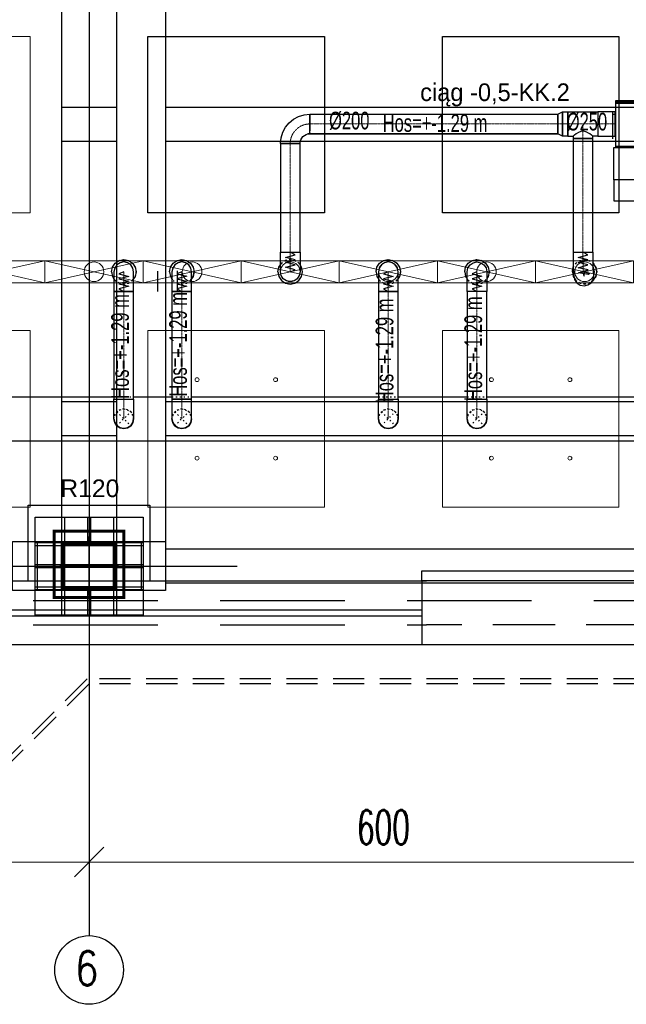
# Model space of a CAD drawing. Header units: centimetres. Extents: x -228435 to 46820, y -89367 to 152985.
# Tile 26 of 252: x -47247 to -41065, y 533 to 10570. Entities that reach past the tile are written whole.
import ezdxf

# ---------------------------------------------------------------- set-up
doc = ezdxf.new("R2010")
doc.units = ezdxf.units.CM
doc.header["$LTSCALE"] = 50
doc.header["$PDMODE"] = 35
doc.header["$PDSIZE"] = 0.1
for name, pattern in [('CADVENT_CENTERLINE', [9.9, 7.4, -1, 0.5, -1]), ('CADVENT_HIDDEN', [0.8, 0.25, -0.55]), ('Kondygnacja  -0_5$0$HIDDEN', [9.525, 6.35, -3.175]), ('Kondygnacja  -0_5$0$HIDDEN2', [4.7625, 3.175, -1.5875]), ('Osie rzutów$0$DASHDOT2', [12.7, 6.35, -3.175, 0, -3.175])]:
    doc.linetypes.add(name, pattern=pattern)
doc.layers.get('0').update_dxf_attribs({"color": 8})
doc.layers.get('DEFPOINTS').update_dxf_attribs({"color": 8})
for name, color, linetype in [('01-103-Went PP_poziom-0_5$0$L_Nawiew', 3, 'Continuous'), ('bgde-nawiewDETAILS', 1, 'Continuous'), ('bgde-nawiewEXP', 1, 'Continuous'), ('bgde-nawiewHIDDEN', 1, 'Continuous'), ('bgde-tekst', 7, 'Continuous'), ('bgde-wywiewSOL', 5, 'Continuous'), ('Kondygnacja  -0_5$0$ARCH_ELEMENTY_POWYŻEJ RZUTU', 8, 'Kondygnacja  -0_5$0$HIDDEN2'), ('Kondygnacja  -0_5$0$ARCH_INFO_ODPORNOŚĆ OGNIOWA', 8, 'Continuous'), ('Kondygnacja  -0_5$0$ARCH_KONSTR_POWYŻEJ RZUTU', 8, 'Kondygnacja  -0_5$0$HIDDEN'), ('Kondygnacja  -0_5$0$ARCH_KONSTR_POWYŻEJ RZUTU_IST', 8, 'Kondygnacja  -0_5$0$HIDDEN2'), ('Kondygnacja  -0_5$0$ARCH_KONSTRUKCJA_NIEWIDOCZNA', 8, 'Continuous'), ('Kondygnacja  -0_5$0$ARCH_NIEWIDOK_IST', 8, 'Kondygnacja  -0_5$0$HIDDEN'), ('Kondygnacja  -0_5$0$ARCH_OKŁADZINA', 8, 'Continuous'), ('Kondygnacja  -0_5$0$ARCH_SŁUPY', 8, 'Continuous'), ('Kondygnacja  -0_5$0$ARCH_WIDOK_IST', 8, 'Continuous'), ('Kondygnacja  -0_5$0$ARCH_ŚLUSARKA_DRZWI', 8, 'Continuous'), ('Kondygnacja  -0_5$0$ARCH_ŚLUSARKA_OKNA_IST', 8, 'Continuous'), ('Osie rzutów$0$ARCH_INFO_OSIE_IST', 8, 'Osie rzutów$0$DASHDOT2'), ('Osie rzutów$0$ARCH_INFO_OSIE_OPISY_IST', 8, 'Continuous')]:
    doc.layers.add(name, color=color, linetype=linetype)
for name, color, linetype, lineweight in [('bgde-nawiewCEN', 7, 'Continuous', 13), ('bgde_AJ_specyfikacja', 2, 'Continuous', 30), ('bgde_nawiewnik', 11, 'Continuous', 5), ('Osie rzutów$0$ARCH_INFO_WYMIARY', 8, 'Continuous', 9), ('SU Lampy kwadratowe  -05$0$ARCH_SUFITY_PODWIESZANE', 8, 'Continuous', 9)]:
    doc.layers.add(name, color=color, linetype=linetype, lineweight=lineweight)
doc.styles.add('Kondygnacja  -0_5$0$Arial', font='ARIAL.TTF')
doc.styles.add('Osie rzutów$0$ROMANS-250-CM', font='romans.shx', dxfattribs={"width": 0.8, "height": 50})
doc.styles.add('Osie rzutów$0$wymiary_cuprum', font='Romans.shx', dxfattribs={"width": 0.6})
doc.dimstyles.new('Osie rzutów$0$ARCH_ CT', dxfattribs={"dimtxt": 20, "dimasz": 20, "dimexe": 12, "dimexo": 20, "dimgap": 5, "dimtad": 1, "dimdec": 1, "dimrnd": 0.5, "dimzin": 9, "dimdsep": 46, "dimtxsty": 'Osie rzutów$0$wymiary_cuprum', "dimblk": 'Osie rzutów$0$_Oblique', "dimcen": 8, "dimdle": 12, "dimclrd": 256, "dimclre": 256, "dimclrt": 55, "dimadec": 1, "dimazin": 0, "dimtfac": 1, "dimtdec": 1, "dimtmove": 1, "dimatfit": 2, "dimldrblk": 'Osie rzutów$0$_Dot', "dimfxl": 0, "dimtolj": 1, "dimtzin": 0, "dimlwd": -1, "dimlwe": -1, "dimarcsym": 0})
pattern_1 = [(135, (5000, -9860), (-0.67351921, -0.67351921), [])]

# ---------------------------------------------------------------- blocks, each defined once
blk = doc.blocks.new('Osie rzutów$0$_Oblique')
at = {"color": 0, "linetype": 'ByBlock', "lineweight": -2}
blk.add_line((-0.5, -0.5), (0.5, 0.5), dxfattribs=at)
blk = doc.blocks.new('*D282')
at = {"layer": 'DEFPOINTS', "color": 0}
for p in [(7460, 4732.2), (8060, 4732.2), (8060, 4698.3)]:
    blk.add_point(p, dxfattribs=at)
at = {"layer": 'Osie rzutów$0$ARCH_INFO_WYMIARY'}
for p, q in [((7460, 4717.2), (7460, 4690.3)), ((8060, 4717.2), (8060, 4690.3)), ((7452, 4698.3), (8068, 4698.3))]:
    blk.add_line(p, q, dxfattribs=at)
at = {"layer": 'Osie rzutów$0$ARCH_INFO_WYMIARY', "xscale": 30, "yscale": 30, "zscale": 30, "rotation": 180}
blk.add_blockref('Osie rzutów$0$_Oblique', (7460, 4698.3), dxfattribs=at)
at = {"layer": 'Osie rzutów$0$ARCH_INFO_WYMIARY', "xscale": 30, "yscale": 30, "zscale": 30}
blk.add_blockref('Osie rzutów$0$_Oblique', (8060, 4698.3), dxfattribs=at)
at = {"layer": 'Osie rzutów$0$ARCH_INFO_WYMIARY', "color": 55, "insert": (7760, 4733.8), "char_height": 35, "attachment_point": 5, "style": 'Osie rzutów$0$wymiary_cuprum'}
blk.add_mtext('\\A1;600', dxfattribs=at)
blk = doc.blocks.new('Osie rzutów$0$_Dot')
at = {"color": 0, "linetype": 'ByBlock', "lineweight": -2}
blk.add_line((-0.5, 0), (-1, 0), dxfattribs=at)
at = {"color": 0, "linetype": 'ByBlock', "const_width": 0.5}
blk.add_lwpolyline([(-0.25, 0, 1), (0.25, 0, 1)], format="xyb", close=True, dxfattribs=at)
blk = doc.blocks.new('*D283')
at = {"layer": 'DEFPOINTS', "color": 0}
for p in [(6860, 4732.2), (7460, 4732.2), (7460, 4698.3)]:
    blk.add_point(p, dxfattribs=at)
at = {"layer": 'Osie rzutów$0$ARCH_INFO_WYMIARY'}
for p, q in [((6860, 4717.2), (6860, 4690.3)), ((7460, 4717.2), (7460, 4690.3)), ((6852, 4698.3), (7468, 4698.3))]:
    blk.add_line(p, q, dxfattribs=at)
at = {"layer": 'Osie rzutów$0$ARCH_INFO_WYMIARY', "xscale": 30, "yscale": 30, "zscale": 30, "rotation": 180}
blk.add_blockref('Osie rzutów$0$_Oblique', (6860, 4698.3), dxfattribs=at)
at = {"layer": 'Osie rzutów$0$ARCH_INFO_WYMIARY', "xscale": 30, "yscale": 30, "zscale": 30}
blk.add_blockref('Osie rzutów$0$_Oblique', (7460, 4698.3), dxfattribs=at)
at = {"layer": 'Osie rzutów$0$ARCH_INFO_WYMIARY', "color": 55, "insert": (7160, 4733.8), "char_height": 35, "attachment_point": 5, "style": 'Osie rzutów$0$wymiary_cuprum'}
blk.add_mtext('\\A1;600', dxfattribs=at)
blk = doc.blocks.new('SU Lampy kwadratowe  -05$0$moduł sufitu')
at = {"layer": 'SU Lampy kwadratowe  -05$0$ARCH_SUFITY_PODWIESZANE'}
for points in [[(60, -60), (240, -60), (240, -240), (60, -240)], [(360, -60), (540, -60), (540, -240), (360, -240)], [(60, -360), (240, -360), (240, -540), (60, -540)], [(360, -360), (540, -360), (540, -540), (360, -540)]]:
    blk.add_lwpolyline(points, close=True, dxfattribs=at)
for centre in [(110, -110), (190, -110), (410, -110), (490, -110), (110, -190), (190, -190), (410, -190), (490, -190), (110, -410), (190, -410), (410, -410), (490, -410), (110, -490), (190, -490), (410, -490), (490, -490)]:
    blk.add_circle(centre, 2, dxfattribs=at)
blk = doc.blocks.new('SU Lampy kwadratowe  -05')
at = {"layer": 'SU Lampy kwadratowe  -05$0$ARCH_SUFITY_PODWIESZANE'}
for points in [[(7520, 5240), (7700, 5240), (7700, 5060), (7520, 5060)], [(7820, 5240), (8000, 5240), (8000, 5060), (7820, 5060)]]:
    blk.add_lwpolyline(points, close=True, dxfattribs=at)
for centre in [(7570, 5190), (7650, 5190), (7870, 5190), (7950, 5190), (7570, 5110), (7650, 5110), (7870, 5110), (7950, 5110)]:
    blk.add_circle(centre, 2, dxfattribs=at)
blk.add_blockref('SU Lampy kwadratowe  -05$0$moduł sufitu', (6860, 5600), dxfattribs=at)
blk = doc.blocks.new('Kondygnacja  -0_5$0$słup 100x110')
at = {"layer": 'Kondygnacja  -0_5$0$ARCH_SŁUPY', "lineweight": 30}
h = blk.add_hatch(dxfattribs=at)
h.set_pattern_fill('ANSI31', color=256, scale=0.3, angle=90, style=0)
h.set_pattern_definition(pattern_1)
h.paths.add_polyline_path([(25, 25), (25, 28), (-25, 28), (-25, 25)])
h = blk.add_hatch(dxfattribs=at)
h.set_pattern_fill('ANSI31', color=256, scale=0.3, angle=90, style=0)
h.set_pattern_definition(pattern_1)
h.paths.add_polyline_path([(-21, 25), (-24, 25), (-24, -25), (-21, -25)])
h = blk.add_hatch(dxfattribs=at)
h.set_pattern_fill('ANSI31', color=256, scale=0.3, angle=90, style=0)
h.set_pattern_definition(pattern_1)
h.paths.add_polyline_path([(1.5, 25), (-1.5, 25), (-1.5, -25), (1.5, -25)])
h = blk.add_hatch(dxfattribs=at)
h.set_pattern_fill('ANSI31', color=256, scale=0.3, angle=90, style=0)
h.set_pattern_definition(pattern_1)
h.paths.add_polyline_path([(24, 25), (21, 25), (21, -25), (24, -25)])
h = blk.add_hatch(dxfattribs=at)
h.set_pattern_fill('ANSI31', color=256, scale=0.3, angle=90, style=0)
h.set_pattern_definition(pattern_1)
h.paths.add_polyline_path([(25, -28), (25, -25), (-25, -25), (-25, -28)])
at = {"layer": 'Kondygnacja  -0_5$0$ARCH_KONSTRUKCJA_NIEWIDOCZNA'}
blk.add_lwpolyline([(-50, 55), (50, 55), (50, -55), (-50, -55)], close=True, dxfattribs=at)
for points in [[(-24, 28), (-24, 55)], [(-21, 28), (-21, 55)], [(-1.5, 28), (-1.5, 55)], [(1.5, 28), (1.5, 55)], [(21, 28), (21, 55)], [(24, 28), (24, 55)], [(-50, 28), (-25, 28)], [(-50, 25), (-25, 25)], [(25, 28), (50, 28)], [(25, 25), (50, 25)], [(-50, 1.5), (-24, 1.5)], [(24, 1.5), (50, 1.5)], [(-50, -1.5), (-24, -1.5)], [(24, -1.5), (50, -1.5)], [(-50, -25), (-25, -25)], [(-50, -28), (-25, -28)], [(-24, -55), (-24, -28)], [(-21, -55), (-21, -28)], [(-1.5, -55), (-1.5, -28)], [(1.5, -55), (1.5, -28)], [(21, -55), (21, -28)], [(24, -55), (24, -28)], [(25, -25), (50, -25)], [(25, -28), (50, -28)]]:
    blk.add_lwpolyline(points, dxfattribs=at)
at = {"layer": 'Kondygnacja  -0_5$0$ARCH_SŁUPY', "lineweight": 30}
for p, q in [((-1.5, -25), (-1.5, 25)), ((1.5, 25), (1.5, -25))]:
    blk.add_line(p, q, dxfattribs=at)
at = {"layer": 'Kondygnacja  -0_5$0$ARCH_SŁUPY', "const_width": 3}
blk.add_lwpolyline([(-35.5, -35.5), (-35.5, 35.5), (32, 35.5), (32, -35.5)], close=True, dxfattribs=at)
at = {"layer": 'Kondygnacja  -0_5$0$ARCH_SŁUPY', "lineweight": 30}
for points in [[(-25, 25), (-25, 28), (25, 28), (25, 25)], [(-25, -28), (-25, -25), (25, -25), (25, -28)]]:
    blk.add_lwpolyline(points, close=True, dxfattribs=at)
for points in [[(-24, 25), (-24, -25)], [(-21, -25), (-21, 25)], [(21, 25), (21, -25)], [(24, -25), (24, 25)]]:
    blk.add_lwpolyline(points, dxfattribs=at)
blk = doc.blocks.new('Kondygnacja  -0_5$0$konstrukcja istniejąca -0.5')
at = {"layer": 'Kondygnacja  -0_5$0$ARCH_KONSTR_POWYŻEJ RZUTU_IST', "ltscale": 10}
for p, q in [((7432, 6175), (7432, 5025)), ((7538, 5017.5), (8581.5, 5017.5)), ((8581.5, 4982.5), (7538, 4982.5)), ((7432, 4975), (7382, 4975))]:
    blk.add_line(p, q, dxfattribs=at)
for points in [[(7488, 6175), (7488, 5025)], [(7538, 6175), (7538, 5025)], [(7432, 5467.9), (7488, 5467.9)], [(7538, 5467.9), (8582, 5467.9)], [(7488, 5432.9), (7432, 5432.9)], [(8582, 5432.9), (7538, 5432.9)], [(7432, 5167.9), (7488, 5167.9)], [(7538, 5167.9), (8582, 5167.9)], [(7488, 5132.9), (7432, 5132.9)], [(8582, 5132.9), (7538, 5132.9)], [(7538, 4975), (7382, 4975), (7382, 5025), (7538, 5025), (7538, 4975)]]:
    blk.add_lwpolyline(points, dxfattribs=at)
at = {"layer": 'Kondygnacja  -0_5$0$ARCH_KONSTR_POWYŻEJ RZUTU_IST', "ltscale": 10, "elevation": 0}
for points in [[(7407, 5025), (7407, 4975)], [(7513, 5025), (7513, 4975)]]:
    blk.add_lwpolyline(points, dxfattribs=at)
blk = doc.blocks.new('A$C066D7839')
at = {"layer": 'bgde_nawiewnik'}
for p, q in [((-50, -11.15), (-50, 11.15)), ((-50, 11.15), (50, 11.15)), ((-50, -11.15), (50, 11.15)), ((50, -11.15), (-50, 11.15)), ((50, 11.15), (50, -11.15)), ((50, -11.15), (-50, -11.15))]:
    blk.add_line(p, q, dxfattribs=at)
blk.add_circle((0, 0), 10, dxfattribs=at)
blk = doc.blocks.new('A$C5B3E7367')
at = {"layer": '01-103-Went PP_poziom-0_5$0$L_Nawiew'}
h = blk.add_hatch(color=256, dxfattribs=at)
h.paths.add_polyline_path([(215, 704), (215, 674), (332, 674), (332, 612), (446, 689), (332, 766), (332, 704)])
h.paths.add_polyline_path([(48, 704), (48, 674), (215, 674), (215, 704)])
for p, q in [((215, 1525), (165, 1525)), ((165, 1525), (165, 1505)), ((215, 1400), (215, 1530)), ((545, 1530), (215, 1530)), ((215, 1530), (215, 1515)), ((545, 1400), (545, 1530)), ((165, 1505), (215, 1505)), ((244, 1452), (269, 1452)), ((256, 1452), (256, 1400)), ((326, 1452), (351, 1452)), ((339, 1452), (339, 1400)), ((409, 1452), (434, 1452)), ((421, 1452), (421, 1400)), ((491, 1452), (516, 1452)), ((504, 1452), (504, 1400)), ((0, 1378), (215, 1378)), ((0, 0), (0, 1378)), ((545, 1400), (215, 1400)), ((215, 1400), (215, 1378)), ((215, 1378), (215, 0)), ((545, 0), (545, 1400)), ((48, 704), (332, 704)), ((48, 704), (48, 674)), ((446, 689), (332, 766)), ((332, 704), (332, 766)), ((48, 674), (332, 674)), ((446, 689), (332, 612)), ((332, 612), (332, 674)), ((215, 0), (0, 0)), ((215, 0), (545, 0))]:
    blk.add_line(p, q, dxfattribs=at)
blk = doc.blocks.new('A$C53CA46B8')
at = {"layer": 'bgde-wywiewSOL'}
for p, q in [((113, 511), (-162, 511)), ((-137, 481), (-137, 511)), ((88, 481), (88, 511)), ((200, 481), (-250, 481)), ((-250, 481), (-250, -879)), ((200, 481), (200, -879)), ((200, -879), (-250, -879)), ((-137, -879), (-137, -909)), ((88, -879), (88, -909)), ((113, -909), (-162, -909))]:
    blk.add_line(p, q, dxfattribs=at)
at = {"layer": '01-103-Went PP_poziom-0_5$0$L_Nawiew'}
blk.add_blockref('A$C5B3E7367', (-795, -894), dxfattribs=at)
blk = doc.blocks.new('Osie rzutów')
at = {"layer": 'Osie rzutów$0$ARCH_INFO_OSIE_IST', "ltscale": 10}
for p, q in [((7460, 12510), (7460, 4623.26)), ((7460, 4970), (7460, 5030)), ((4436.04, 5000), (15156.54, 5000)), ((7490, 5000), (7430, 5000))]:
    blk.add_line(p, q, dxfattribs=at)
at = {"layer": 'Osie rzutów$0$ARCH_INFO_OSIE_OPISY_IST'}
blk.add_circle((7460, 4588.26), 35, dxfattribs=at)
at = {"layer": 'Osie rzutów$0$ARCH_INFO_OSIE_OPISY_IST', "style": 'Osie rzutów$0$ROMANS-250-CM', "width": 0.8}
blk.add_text('6', height=35, dxfattribs=at).set_placement((7445.58, 4572.56))
at = {"layer": 'Osie rzutów$0$ARCH_INFO_WYMIARY'}
for base, p1, p2, picture, middle in [((7460, 4698.26), (6860, 4732.19), (7460, 4732.19), '*D283', (7160, 4733.76)), ((8060, 4698.26), (7460, 4732.19), (8060, 4732.19), '*D282', (7760, 4733.76))]:
    dim = blk.add_linear_dim(base=base, p1=p1, p2=p2, dimstyle='Osie rzutów$0$ARCH_ CT', override={"dimtxt": 35, "dimasz": 30, "dimexe": 8, "dimexo": 15, "dimgap": 18, "dimdle": 8}, dxfattribs=at)
    dim.commit()
    dim.dimension.update_dxf_attribs({"geometry": picture, "text_midpoint": middle})

msp = doc.modelspace()

# ---------------------------------------------------------------- linework, layer by layer
at = {"layer": '01-103-Went PP_poziom-0_5$0$L_Nawiew'}
for p, q in [((-45840.078, 7800.024, 268.272), (-45840.078, 8005.365, 268.272)), ((-45640.078, 7800.024, 268.272), (-45640.078, 8009.779, 268.272))]:
    msp.add_line(p, q, dxfattribs=at)
at = {"layer": '01-103-Went PP_poziom-0_5$0$L_Nawiew', "color": 1, "elevation": 1920}
for points in [[(-45940, 10400), (-44140, 10400), (-44140, 8600), (-45940, 8600)], [(-42940, 10400), (-41140, 10400), (-41140, 8600), (-42940, 8600)]]:
    msp.add_lwpolyline(points, close=True, dxfattribs=at)
at = {"layer": 'bgde-nawiewCEN', "linetype": 'CADVENT_CENTERLINE', "ltscale": 0.06}
for p, q in [((-41762.861, 9507.233), (-44289.994, 9507.233)), ((-41659.861, 9507.233), (-41762.861, 9507.233)), ((-41659.861, 9507.233), (-41506.861, 9507.233)), ((-41506.861, 9357.233), (-41506.861, 9507.233)), ((-41506.861, 9507.233), (-41353.861, 9507.233)), ((-41353.861, 9507.233), (-41180.169, 9507.233)), ((-41176.169, 9507.233), (-41180.169, 9507.233)), ((-41506.861, 9357.233), (-41506.861, 8200.173)), ((-44489.994, 9307.233), (-44489.994, 8198.395)), ((-44489.994, 8198.395), (-44489.994, 8179.873)), ((-44489.994, 8179.873), (-44489.994, 8129.237)), ((-41506.861, 8200.173), (-41506.861, 8165.505)), ((-41506.861, 8165.505), (-41506.044, 8075.281)), ((-44489.994, 8129.237), (-44489.994, 8101.703)), ((-44489.994, 8101.703), (-44489.994, 8078.396)), ((-44489.994, 8078.396), (-44489.994, 8058.964)), ((-44489.994, 8058.964), (-44489.994, 8043.054)), ((-44489.994, 8043.054), (-44489.994, 8030.315)), ((-44489.994, 8030.315), (-44489.994, 8020.393)), ((-41506.044, 8075.281), (-41505.112, 8032.173)), ((-41505.112, 8032.173), (-41503.911, 8000.178)), ((-46186.383, 7999.554), (-46186.383, 8000.028)), ((-46186.383, 7998.428), (-46186.383, 7999.554)), ((-46186.383, 7996.236), (-46186.383, 7998.428)), ((-46186.383, 7992.621), (-46186.383, 7996.236)), ((-46186.383, 7987.228), (-46186.383, 7992.621)), ((-46186.383, 7979.703), (-46186.383, 7987.228)), ((-46186.383, 7969.688), (-46186.383, 7979.703)), ((-46186.383, 7956.828), (-46186.383, 7969.688)), ((-46186.383, 7940.769), (-46186.383, 7956.828)), ((-46186.383, 7921.154), (-46186.383, 7940.769)), ((-45595.324, 7999.666), (-45595.324, 7999.92)), ((-45595.324, 7999.92), (-45595.324, 7999.839)), ((-45595.324, 7998.659), (-45595.324, 7999.666)), ((-45595.324, 7996.566), (-45595.324, 7998.659)), ((-45595.324, 7993.031), (-45595.324, 7996.566)), ((-45595.324, 7987.702), (-45595.324, 7993.031)), ((-45595.324, 7980.223), (-45595.324, 7987.702)), ((-45595.324, 7970.24), (-45595.324, 7980.223)), ((-45595.324, 7957.398), (-45595.324, 7970.24)), ((-45595.324, 7941.343), (-45595.324, 7957.398)), ((-45595.324, 7921.721), (-45595.324, 7941.343)), ((-44489.994, 8020.393), (-44489.994, 8012.937)), ((-44489.994, 8012.937), (-44489.994, 8007.595)), ((-44489.994, 8007.595), (-44489.994, 8004.013)), ((-44489.994, 8004.013), (-44489.994, 8001.841)), ((-44489.994, 8001.841), (-44489.994, 8000.726)), ((-44489.994, 8000.726), (-44489.994, 8000.256)), ((-43490.849, 7999.782), (-43490.849, 8000.256)), ((-43490.849, 7998.657), (-43490.849, 7999.782)), ((-43490.849, 7996.467), (-43490.849, 7998.657)), ((-43490.849, 7992.855), (-43490.849, 7996.467)), ((-43490.849, 7987.467), (-43490.849, 7992.855)), ((-43490.849, 7979.948), (-43490.849, 7987.467)), ((-43490.849, 7969.942), (-43490.849, 7979.948)), ((-43490.849, 7957.093), (-43490.849, 7969.942)), ((-43490.849, 7941.048), (-43490.849, 7957.093)), ((-43490.849, 7921.45), (-43490.849, 7941.048)), ((-42586.932, 7999.97), (-42586.932, 8000.444)), ((-42586.932, 7998.844), (-42586.932, 7999.97)), ((-42586.932, 7996.651), (-42586.932, 7998.844)), ((-42586.932, 7993.036), (-42586.932, 7996.651)), ((-42586.932, 7987.644), (-42586.932, 7993.036)), ((-42586.932, 7980.118), (-42586.932, 7987.644)), ((-42586.932, 7970.103), (-42586.932, 7980.118)), ((-42586.932, 7957.244), (-42586.932, 7970.103)), ((-42586.932, 7941.185), (-42586.932, 7957.244)), ((-42586.932, 7921.57), (-42586.932, 7941.185)), ((-41503.911, 8000.178), (-41502.501, 7977.962)), ((-41502.501, 7977.962), (-41500.941, 7964.192)), ((-41500.941, 7964.192), (-41499.292, 7957.534)), ((-41499.292, 7957.534), (-41497.612, 7956.655)), ((-41497.612, 7956.655), (-41495.963, 7960.22)), ((-41495.963, 7960.22), (-41494.403, 7966.896)), ((-41494.403, 7966.896), (-41492.993, 7975.349)), ((-41492.993, 7975.349), (-41491.792, 7984.245)), ((-41491.792, 7984.245), (-41490.86, 7992.251)), ((-41490.86, 7992.251), (-41490.043, 8000.256)), ((-46186.383, 7897.628), (-46186.383, 7921.154)), ((-46186.383, 7869.836), (-46186.383, 7897.628)), ((-46186.383, 7818.725), (-46186.383, 7869.836)), ((-45595.324, 7898.177), (-45595.324, 7921.721)), ((-45595.324, 7870.357), (-45595.324, 7898.177)), ((-45595.324, 7819.188), (-45595.324, 7870.357)), ((-43490.849, 7897.944), (-43490.849, 7921.45)), ((-43490.849, 7870.176), (-43490.849, 7897.944)), ((-43490.849, 7819.109), (-43490.849, 7870.176)), ((-42586.932, 7898.044), (-42586.932, 7921.57)), ((-42586.932, 7870.251), (-42586.932, 7898.044)), ((-42586.932, 7819.14), (-42586.932, 7870.251)), ((-46186.383, 7800.028), (-46186.383, 7818.725)), ((-46186.383, 6701.338), (-46186.383, 7800.028)), ((-45595.324, 7800.47), (-45595.324, 7819.188)), ((-45595.324, 6701.338), (-45595.324, 7800.47)), ((-43490.849, 7800.429), (-43490.849, 7819.109)), ((-43490.849, 6701.338), (-43490.849, 7800.429)), ((-42586.932, 7800.444), (-42586.932, 7819.14)), ((-42586.932, 6701.338), (-42586.932, 7800.444)), ((-46186.383, 6701.338), (-46186.383, 6501.338)), ((-45595.324, 6501.338), (-45595.324, 6701.338)), ((-43490.849, 6701.338), (-43490.849, 6501.338)), ((-42586.932, 6701.338), (-42586.932, 6501.338))]:
    msp.add_line(p, q, dxfattribs=at)
msp.add_arc((-44289.994, 9307.233), 200, 90, 180, dxfattribs=at)
at = {"layer": 'bgde-nawiewDETAILS', "linetype": 'CADVENT_HIDDEN'}
for p, q in [((-46257.094, 6430.628), (-46115.673, 6572.049)), ((-46257.094, 6572.049), (-46115.673, 6430.628)), ((-45666.034, 6430.628), (-45524.613, 6572.049)), ((-45666.034, 6572.049), (-45524.613, 6430.628)), ((-43561.56, 6430.628), (-43420.138, 6572.049)), ((-43561.56, 6572.049), (-43420.138, 6430.628)), ((-42657.643, 6430.628), (-42516.221, 6572.049)), ((-42657.643, 6572.049), (-42516.221, 6430.628))]:
    msp.add_line(p, q, dxfattribs=at)
at = {"layer": 'bgde-nawiewEXP', "linetype": 'Continuous'}
for points in [[(-41176.169, 9732.233), (-39816.169, 9732.233), (-39816.169, 9742.233), (-41176.169, 9742.233)], [(-41176.169, 9282.233), (-39816.169, 9282.233), (-39816.169, 9732.233), (-41176.169, 9732.233)], [(-44289.994, 9407.233), (-44289.994, 9607.233), (-41762.861, 9607.233), (-41762.861, 9407.233)], [(-41762.861, 9407.233), (-41762.861, 9607.233), (-41714.704, 9632.233), (-41714.704, 9382.233)], [(-41714.704, 9382.233), (-41714.704, 9632.233), (-41659.861, 9632.233), (-41659.861, 9382.233)], [(-41353.861, 9382.233), (-41180.169, 9382.233), (-41180.169, 9632.233), (-41353.861, 9632.233), (-41353.861, 9391.748)], [(-41606.861, 8200.173), (-41406.861, 8200.173), (-41406.861, 9357.233), (-41606.861, 9357.233)], [(-44589.994, 8198.395), (-44389.994, 8198.395), (-44389.994, 9307.233), (-44589.994, 9307.233)], [(-44589.994, 8179.873), (-44589.994, 8198.395), (-44389.994, 8198.395), (-44389.994, 8000.256), (-44397.606, 7961.988), (-44419.283, 7929.545), (-44451.725, 7907.868), (-44489.994, 7900.256), (-44528.262, 7907.868), (-44560.705, 7929.545), (-44582.382, 7961.988), (-44589.994, 8000.256), (-44589.994, 8129.237)], [(-46286.383, 7800.028), (-46086.383, 7800.028), (-46086.383, 8000.028), (-46093.995, 8038.297), (-46115.673, 8070.739), (-46148.115, 8092.416), (-46186.383, 8100.028), (-46224.652, 8092.416), (-46257.094, 8070.739), (-46278.771, 8038.297), (-46286.383, 8000.028), (-46286.383, 7818.725)], [(-45695.324, 7987.702), (-45695.324, 7800.47), (-45495.324, 7800.47), (-45495.324, 7999.92), (-45502.936, 8038.188), (-45524.613, 8070.63), (-45557.055, 8092.308), (-45595.324, 8099.92), (-45633.592, 8092.308), (-45666.034, 8070.63), (-45687.712, 8038.188), (-45695.324, 7999.92), (-45695.324, 7993.031)], [(-43590.849, 7957.093), (-43590.849, 7800.429), (-43390.849, 7800.429), (-43390.849, 8000.256), (-43398.461, 8038.524), (-43420.138, 8070.967), (-43452.581, 8092.644), (-43490.849, 8100.256), (-43529.117, 8092.644), (-43561.56, 8070.967), (-43583.237, 8038.524), (-43590.849, 8000.256), (-43590.849, 7969.942)], [(-42686.932, 6501.338), (-42686.932, 6701.338), (-42486.932, 6701.338), (-42486.932, 7800.444), (-42686.932, 7800.444), (-42686.932, 8000.444), (-42679.32, 8038.712), (-42657.643, 8071.154), (-42625.2, 8092.832), (-42586.932, 8100.444), (-42548.664, 8092.832), (-42516.221, 8071.154), (-42494.544, 8038.712), (-42486.932, 8000.444), (-42486.932, 7800.444), (-42686.932, 7800.444), (-42686.932, 6701.338), (-42486.932, 6701.338), (-42486.932, 6501.338), (-42494.544, 6463.07), (-42516.221, 6430.628), (-42548.664, 6408.95), (-42586.932, 6401.338), (-42625.2, 6408.95), (-42657.643, 6430.628), (-42679.32, 6463.07)], [(-46286.383, 6701.338), (-46086.383, 6701.338), (-46086.383, 7800.028), (-46286.383, 7800.028)], [(-45695.324, 6701.338), (-45495.324, 6701.338), (-45495.324, 7800.47), (-45695.324, 7800.47)], [(-43590.849, 6701.338), (-43390.849, 6701.338), (-43390.849, 7800.429), (-43590.849, 7800.429)], [(-46286.383, 6501.338), (-46286.383, 6701.338), (-46086.383, 6701.338), (-46086.383, 6501.338), (-46093.995, 6463.07), (-46115.673, 6430.628), (-46148.115, 6408.95), (-46186.383, 6401.338), (-46224.652, 6408.95), (-46257.094, 6430.628), (-46278.771, 6463.07)], [(-45695.324, 6501.338), (-45687.712, 6463.07), (-45666.034, 6430.628), (-45633.592, 6408.95), (-45595.324, 6401.338), (-45557.055, 6408.95), (-45524.613, 6430.628), (-45502.936, 6463.07), (-45495.324, 6501.338), (-45495.324, 6701.338), (-45695.324, 6701.338), (-45695.324, 6505.181)], [(-43590.849, 6501.338), (-43590.849, 6701.338), (-43390.849, 6701.338), (-43390.849, 6501.338), (-43398.461, 6463.07), (-43420.138, 6430.628), (-43452.581, 6408.95), (-43490.849, 6401.338), (-43529.117, 6408.95), (-43561.56, 6430.628), (-43583.237, 6463.07)], [(-45695.324, 6501.338), (-45687.712, 6463.07), (-45666.034, 6430.628), (-45633.592, 6408.95), (-45595.324, 6401.338), (-45557.055, 6408.95), (-45524.613, 6430.628), (-45502.936, 6463.07), (-45495.324, 6501.338), (-45502.936, 6463.07), (-45524.613, 6430.628), (-45557.055, 6408.95), (-45595.324, 6401.338), (-45633.592, 6408.95), (-45666.034, 6430.628), (-45687.712, 6463.07)], [(-43590.849, 6501.338), (-43583.237, 6463.07), (-43561.56, 6430.628), (-43529.117, 6408.95), (-43490.849, 6401.338), (-43452.581, 6408.95), (-43420.138, 6430.628), (-43398.461, 6463.07), (-43390.849, 6501.338), (-43398.461, 6463.07), (-43420.138, 6430.628), (-43452.581, 6408.95), (-43490.849, 6401.338), (-43529.117, 6408.95), (-43561.56, 6430.628), (-43583.237, 6463.07)], [(-42686.932, 6501.338), (-42679.32, 6463.07), (-42657.643, 6430.628), (-42625.2, 6408.95), (-42586.932, 6401.338), (-42548.664, 6408.95), (-42516.221, 6430.628), (-42494.544, 6463.07), (-42486.932, 6501.338), (-42494.544, 6463.07), (-42516.221, 6430.628), (-42548.664, 6408.95), (-42586.932, 6401.338), (-42625.2, 6408.95), (-42657.643, 6430.628), (-42679.32, 6463.07)]]:
    msp.add_lwpolyline(points, close=True, dxfattribs=at)
for points in [[(-44589.994, 9307.233), (-44584.229, 9365.76), (-44567.158, 9422.038), (-44539.435, 9473.904), (-44502.126, 9519.365), (-44456.665, 9556.674), (-44404.799, 9584.397), (-44348.521, 9601.469), (-44289.994, 9607.233), (-44289.994, 9507.233)], [(-44289.994, 9507.233), (-44289.994, 9545.501)], [(-41659.861, 9382.233), (-41659.861, 9632.233), (-41353.861, 9632.233), (-41353.861, 9382.233), (-41406.861, 9382.233)], [(-41180.169, 9382.233), (-41180.169, 9632.233), (-41176.169, 9632.233)], [(-44289.994, 9468.965), (-44289.994, 9507.233)], [(-44289.994, 9507.233), (-44289.994, 9468.965)], [(-44289.994, 9468.965), (-44289.994, 9436.522)], [(-44289.994, 9436.522), (-44289.994, 9468.965)], [(-44289.994, 9414.845), (-44289.994, 9436.522)], [(-41659.861, 9382.233), (-41606.861, 9382.233), (-41606.861, 9357.233), (-41406.861, 9357.233), (-41406.861, 9382.233), (-41414.473, 9389.845), (-41420.866, 9391.748), (-41436.151, 9407.033), (-41462.607, 9418.845), (-41468.593, 9424.831), (-41506.861, 9436.223), (-41545.13, 9424.831), (-41551.116, 9418.845), (-41577.572, 9407.033), (-41592.857, 9391.748), (-41599.249, 9389.845), (-41606.861, 9382.233)], [(-44589.994, 9307.233), (-44389.994, 9307.233), (-44388.072, 9326.742), (-44382.382, 9345.501), (-44373.141, 9362.79), (-44360.705, 9377.944), (-44345.551, 9390.38), (-44328.262, 9399.621), (-44309.503, 9405.312), (-44289.994, 9407.233)], [(-44289.994, 9407.233), (-44309.503, 9405.312)], [(-44289.994, 9414.845), (-44289.994, 9407.233)], [(-44289.994, 9407.233), (-44289.994, 9414.845)], [(-44289.994, 9407.233), (-41762.861, 9407.233)], [(-41180.169, 9382.233), (-41176.169, 9382.233)], [(-41606.861, 8200.173), (-41606.861, 8165.057), (-41606.035, 8073.847), (-41605.082, 8029.774), (-41603.854, 7997.042), (-41602.416, 7974.396), (-41600.837, 7960.456), (-41592.061, 7923.285), (-41590.218, 7915.847), (-41567.415, 7884.281), (-41534.241, 7863.867), (-41532.287, 7862.843), (-41493.77, 7856.678), (-41455.839, 7865.734), (-41424.267, 7888.631), (-41403.862, 7921.885), (-41402.146, 7925.592), (-41400.552, 7932.417), (-41399.127, 7940.959), (-41393.095, 7979.193), (-41391.887, 7988.143), (-41390.947, 7996.214), (-41390.124, 8004.28), (-41399.27, 8042.211), (-41405.492, 8050.757)], [(-41606.861, 8200.173), (-41406.861, 8200.173), (-41406.861, 8165.953), (-41406.053, 8076.716), (-41405.142, 8034.571), (-41403.969, 8003.313), (-41402.586, 7981.528), (-41401.045, 7967.928)], [(-46311.383, 8000.028), (-46301.868, 8047.864), (-46274.772, 8088.417), (-46234.219, 8115.513), (-46186.383, 8125.028), (-46138.548, 8115.513), (-46097.995, 8088.417), (-46070.898, 8047.864), (-46061.383, 8000.028), (-46070.898, 7952.193), (-46086.383, 7929.018)], [(-45720.324, 7999.722), (-45720.324, 7999.839), (-45710.809, 8047.674), (-45683.712, 8088.227), (-45643.159, 8115.324), (-45595.324, 8124.839), (-45547.488, 8115.324), (-45506.935, 8088.227), (-45479.839, 8047.674), (-45470.324, 7999.839), (-45479.839, 7952.003), (-45495.324, 7928.829)], [(-44614.994, 8000.256), (-44605.479, 7952.421), (-44578.382, 7911.868), (-44537.829, 7884.771), (-44489.994, 7875.256), (-44442.158, 7884.771), (-44401.605, 7911.868), (-44374.509, 7952.421), (-44364.994, 8000.256), (-44374.509, 8048.091), (-44389.994, 8071.266)], [(-44614.994, 8000.256), (-44605.479, 8048.091), (-44589.994, 8071.266)], [(-43615.849, 8000.256), (-43606.334, 8048.091), (-43579.237, 8088.644), (-43538.684, 8115.741), (-43490.849, 8125.256), (-43443.014, 8115.741), (-43402.461, 8088.644), (-43375.364, 8048.091), (-43365.849, 8000.256), (-43375.364, 7952.421), (-43390.849, 7929.246)], [(-42711.932, 8000.444), (-42702.417, 8048.279), (-42675.32, 8088.832), (-42634.767, 8115.929), (-42586.932, 8125.444), (-42539.096, 8115.929), (-42498.544, 8088.832), (-42471.447, 8048.279), (-42461.932, 8000.444), (-42471.447, 7952.608), (-42486.932, 7929.434)], [(-41615.043, 8000.256), (-41605.528, 8048.091), (-41605.48, 8048.163)], [(-41419.809, 7899.738), (-41401.655, 7911.868), (-41374.558, 7952.421), (-41365.043, 8000.256), (-41374.558, 8048.091), (-41401.655, 8088.644), (-41406.189, 8091.674)], [(-46311.383, 8000.028), (-46301.868, 7952.193), (-46286.383, 7929.018)], [(-45720.324, 7999.839), (-45710.809, 7952.003), (-45695.324, 7928.829)], [(-45720.324, 7999.722), (-45710.809, 7951.886), (-45695.324, 7928.712)], [(-45495.324, 7928.712), (-45479.839, 7951.886), (-45470.324, 7999.722), (-45470.324, 7999.839)], [(-43615.849, 8000.256), (-43606.334, 7952.421), (-43590.849, 7929.246)], [(-42711.932, 8000.444), (-42702.417, 7952.608), (-42686.932, 7929.434)], [(-41615.043, 8000.256), (-41605.528, 7952.421), (-41583.483, 7919.429)], [(-52195.805, 6301.338), (-52195.805, 6701.338), (-51995.805, 6726.338), (-51995.805, 6276.338), (-40088.422, 6276.338), (-40088.422, 6726.338), (-40392.238, 6726.338)], [(-47390.304, 6726.338), (-46286.383, 6726.338)], [(-46086.383, 6726.338), (-45695.324, 6726.338)], [(-45495.324, 6726.338), (-43590.849, 6726.338)], [(-43390.849, 6726.338), (-42686.932, 6726.338)], [(-42486.932, 6726.338), (-40592.238, 6726.338)], [(-46286.383, 6501.338), (-46278.771, 6463.07), (-46257.094, 6430.628), (-46224.652, 6408.95), (-46186.383, 6401.338), (-46148.115, 6408.95), (-46115.673, 6430.628), (-46093.995, 6463.07), (-46086.383, 6501.338), (-46093.995, 6463.07), (-46115.673, 6430.628), (-46148.115, 6408.95), (-46186.383, 6401.338), (-46224.652, 6408.95)], [(-46286.383, 6501.338), (-46278.771, 6463.07), (-46257.094, 6430.628), (-46224.652, 6408.95)], [(-46224.652, 6408.95), (-46257.094, 6430.628)], [(-46224.652, 6408.95), (-46186.383, 6401.338)]]:
    msp.add_lwpolyline(points, dxfattribs=at)
at = {"layer": 'bgde-nawiewEXP'}
for points in [[(-44489.994, 8000.256), (-44439.994, 8020.593), (-44539.994, 8045.834), (-44439.994, 8071.467), (-44539.994, 8096.517), (-44439.994, 8121.814), (-44539.994, 8146.938), (-44439.994, 8172.159), (-44489.994, 8198.395)], [(-41490.043, 8000.256), (-41441.505, 7983.698), (-41451.72, 7973.089), (-41553.361, 7988.569), (-41454.662, 8019.047), (-41555.392, 8042.017), (-41455.947, 8069.809), (-41556.305, 8093.745), (-41456.572, 8120.857), (-41556.738, 8146.453), (-41456.83, 8172.507), (-41506.861, 8200.173)], [(-46186.383, 8000.028), (-46236.383, 7978.731), (-46136.383, 7953.369), (-46236.383, 7928.149), (-46136.383, 7902.864), (-46236.383, 7877.329), (-46136.383, 7851.97), (-46236.383, 7826.511), (-46186.383, 7800.028)], [(-45595.324, 7999.839), (-45645.324, 7979.051), (-45545.324, 7953.688), (-45645.324, 7928.466), (-45545.324, 7903.188), (-45645.324, 7877.67), (-45545.324, 7852.336), (-45645.324, 7826.91), (-45595.324, 7800.47)], [(-43490.849, 8000.256), (-43540.849, 7978.977), (-43440.849, 7953.637), (-43540.849, 7928.438), (-43440.849, 7903.175), (-43540.849, 7877.662), (-43440.849, 7852.325), (-43540.849, 7826.888), (-43490.849, 7800.429)], [(-42586.932, 8000.444), (-42636.932, 7979.146), (-42536.932, 7953.784), (-42636.932, 7928.564), (-42536.932, 7903.279), (-42636.932, 7877.744), (-42536.932, 7852.385), (-42636.932, 7826.926), (-42586.932, 7800.444)]]:
    msp.add_lwpolyline(points, dxfattribs=at)
at = {"layer": 'bgde-nawiewHIDDEN', "linetype": 'CADVENT_HIDDEN'}
for points in [[(-41176.169, 9382.233), (-41176.169, 9632.233)], [(-46311.383, 8000.028), (-46301.868, 8047.864), (-46274.772, 8088.417), (-46234.219, 8115.513), (-46186.383, 8125.028), (-46138.548, 8115.513), (-46097.995, 8088.417), (-46070.898, 8047.864), (-46061.383, 8000.028), (-46070.898, 7952.193), (-46097.995, 7911.64), (-46138.548, 7884.544), (-46186.383, 7875.028), (-46234.219, 7884.544), (-46274.772, 7911.64), (-46234.219, 7884.544), (-46186.383, 7875.028), (-46138.548, 7884.544), (-46097.995, 7911.64), (-46086.383, 7929.018)], [(-44614.994, 8000.256), (-44605.479, 7952.421), (-44578.382, 7911.868), (-44537.829, 7884.771), (-44489.994, 7875.256), (-44442.158, 7884.771), (-44401.605, 7911.868), (-44374.509, 7952.421), (-44364.994, 8000.256), (-44374.509, 8048.091), (-44401.605, 8088.644), (-44442.158, 8115.741), (-44489.994, 8125.256), (-44537.829, 8115.741), (-44578.382, 8088.644), (-44589.994, 8071.266)], [(-44614.994, 8000.256), (-44605.479, 8048.091), (-44578.382, 8088.644), (-44537.829, 8115.741), (-44489.994, 8125.256), (-44442.158, 8115.741), (-44401.605, 8088.644), (-44389.994, 8071.266)], [(-43615.849, 8000.256), (-43606.334, 8048.091), (-43579.237, 8088.644), (-43538.684, 8115.741), (-43490.849, 8125.256), (-43443.014, 8115.741), (-43402.461, 8088.644), (-43375.364, 8048.091), (-43365.849, 8000.256), (-43375.364, 7952.421), (-43402.461, 7911.868), (-43443.014, 7884.771), (-43490.849, 7875.256), (-43538.684, 7884.771), (-43579.237, 7911.868), (-43538.684, 7884.771), (-43490.849, 7875.256), (-43443.014, 7884.771), (-43402.461, 7911.868), (-43390.849, 7929.246)], [(-42711.932, 8000.444), (-42702.417, 8048.279), (-42675.32, 8088.832), (-42634.767, 8115.929), (-42586.932, 8125.444), (-42539.096, 8115.929), (-42498.544, 8088.832), (-42471.447, 8048.279), (-42461.932, 8000.444), (-42471.447, 7952.608), (-42498.544, 7912.055), (-42539.096, 7884.959), (-42586.932, 7875.444), (-42634.767, 7884.959), (-42675.32, 7912.055), (-42634.767, 7884.959), (-42586.932, 7875.444), (-42539.096, 7884.959), (-42498.544, 7912.055), (-42486.932, 7929.434)], [(-41615.043, 8000.256), (-41605.528, 8048.091), (-41578.431, 8088.644), (-41605.48, 8048.163)], [(-41578.431, 8088.644), (-41537.878, 8115.741), (-41490.043, 8125.256), (-41442.208, 8115.741), (-41406.189, 8091.674)], [(-41578.431, 8088.644), (-41537.878, 8115.741), (-41490.043, 8125.256), (-41442.208, 8115.741), (-41401.655, 8088.644), (-41374.558, 8048.091), (-41365.043, 8000.256), (-41374.558, 7952.421), (-41401.655, 7911.868), (-41442.208, 7884.771), (-41490.043, 7875.256), (-41537.878, 7884.771), (-41578.431, 7911.868), (-41537.878, 7884.771), (-41490.043, 7875.256), (-41442.208, 7884.771), (-41419.809, 7899.738)], [(-46311.383, 8000.028), (-46301.868, 7952.193), (-46274.772, 7911.64), (-46286.383, 7929.018)], [(-43615.849, 8000.256), (-43606.334, 7952.421), (-43579.237, 7911.868), (-43590.849, 7929.246)], [(-42711.932, 8000.444), (-42702.417, 7952.608), (-42675.32, 7912.055), (-42686.932, 7929.434)], [(-41615.043, 8000.256), (-41605.528, 7952.421), (-41578.431, 7911.868), (-41583.483, 7919.429)], [(-45695.324, 7928.829), (-45683.712, 7911.45), (-45643.159, 7884.354), (-45595.324, 7874.839), (-45547.488, 7884.354), (-45506.935, 7911.45), (-45495.324, 7928.829)], [(-45695.324, 7928.712), (-45683.712, 7911.334), (-45643.159, 7884.237), (-45595.324, 7874.722), (-45547.488, 7884.237), (-45506.935, 7911.334), (-45495.324, 7928.712)], [(-46286.383, 6726.338), (-46086.383, 6726.338)], [(-45695.324, 6726.338), (-45495.324, 6726.338)], [(-43590.849, 6726.338), (-43390.849, 6726.338)], [(-42686.932, 6726.338), (-42486.932, 6726.338)]]:
    msp.add_lwpolyline(points, dxfattribs=at)
for points in [[(-46286.383, 6501.338), (-46278.771, 6539.607), (-46257.094, 6572.049), (-46224.652, 6593.726), (-46186.383, 6601.338), (-46148.115, 6593.726), (-46115.673, 6572.049), (-46093.995, 6539.607), (-46086.383, 6501.338), (-46093.995, 6539.607), (-46115.673, 6572.049), (-46148.115, 6593.726), (-46186.383, 6601.338), (-46224.652, 6593.726), (-46257.094, 6572.049), (-46278.771, 6539.607)], [(-45695.324, 6501.338), (-45687.712, 6539.607), (-45666.034, 6572.049), (-45633.592, 6593.726), (-45595.324, 6601.338), (-45557.055, 6593.726), (-45524.613, 6572.049), (-45502.936, 6539.607), (-45495.324, 6501.338), (-45502.936, 6539.607), (-45524.613, 6572.049), (-45557.055, 6593.726), (-45595.324, 6601.338), (-45633.592, 6593.726), (-45666.034, 6572.049), (-45687.712, 6539.607)], [(-43590.849, 6501.338), (-43583.237, 6539.607), (-43561.56, 6572.049), (-43529.117, 6593.726), (-43490.849, 6601.338), (-43452.581, 6593.726), (-43420.138, 6572.049), (-43398.461, 6539.607), (-43390.849, 6501.338), (-43398.461, 6539.607), (-43420.138, 6572.049), (-43452.581, 6593.726), (-43490.849, 6601.338), (-43529.117, 6593.726), (-43561.56, 6572.049), (-43583.237, 6539.607)], [(-42686.932, 6501.338), (-42679.32, 6539.607), (-42657.643, 6572.049), (-42625.2, 6593.726), (-42586.932, 6601.338), (-42548.664, 6593.726), (-42516.221, 6572.049), (-42494.544, 6539.607), (-42486.932, 6501.338), (-42494.544, 6539.607), (-42516.221, 6572.049), (-42548.664, 6593.726), (-42586.932, 6601.338), (-42625.2, 6593.726), (-42657.643, 6572.049), (-42679.32, 6539.607)]]:
    msp.add_lwpolyline(points, close=True, dxfattribs=at)
at = {"layer": 'Kondygnacja  -0_5$0$ARCH_ELEMENTY_POWYŻEJ RZUTU', "ltscale": 4}
msp.add_line((-37980, 4400), (-43100, 4400), dxfattribs=at)
at = {"layer": 'Kondygnacja  -0_5$0$ARCH_NIEWIDOK_IST', "ltscale": 4}
for p, q in [((-58540, 4650), (-37980, 4650)), ((-58540, 4650), (-37980, 4650)), ((-58540, 4400), (-43100, 4400))]:
    msp.add_line(p, q, dxfattribs=at)
at = {"layer": 'Kondygnacja  -0_5$0$ARCH_NIEWIDOK_IST'}
for points in [[(-39925.355, 3800), (-46540, 3799.984), (-47540, 2799.984), (-48540, 3799.984), (-48540, 4650)], [(-39925.355, 3849.985), (-46560.711, 3849.984), (-47540, 2870.695), (-48490, 3820.695), (-48490, 4650)]]:
    msp.add_lwpolyline(points, dxfattribs=at)
at = {"layer": 'Kondygnacja  -0_5$0$ARCH_OKŁADZINA'}
msp.add_lwpolyline([(-47160, 4850), (-47160, 5620), (-45920, 5620), (-45920, 4850)], dxfattribs=at)
at = {"layer": 'Kondygnacja  -0_5$0$ARCH_WIDOK_IST'}
for p, q in [((-58240, 4850), (-43100, 4850)), ((-58540, 4200), (-37930, 4200))]:
    msp.add_line(p, q, dxfattribs=at)
msp.add_lwpolyline([(-43150, 4850), (-43150, 4950), (-40560, 4950), (-40560, 4850)], close=True, dxfattribs=at)
at = {"layer": 'Kondygnacja  -0_5$0$ARCH_ŚLUSARKA_DRZWI'}
msp.add_lwpolyline([(-43150, 4850), (-43150, 4200)], dxfattribs=at)
at = {"layer": 'Kondygnacja  -0_5$0$ARCH_ŚLUSARKA_OKNA_IST'}
for p, q in [((-43150, 4550), (-58540, 4550)), ((-43150, 4550), (-58540, 4550)), ((-43150, 4490), (-58540, 4490)), ((-43150, 4490), (-58540, 4490))]:
    msp.add_line(p, q, dxfattribs=at)

# ---------------------------------------------------------------- block references
at = {"layer": '01-103-Went PP_poziom-0_5$0$L_Nawiew', "xscale": -1, "rotation": 270}
msp.add_blockref('A$C53CA46B8', (-40297.308, 9516.68, 210.499), dxfattribs=at)
at = {"layer": '01-103-Went PP_poziom-0_5$0$L_Nawiew', "xscale": 10, "yscale": 10, "zscale": 10}
for p in [(-47490.04, 8000, 1913.286), (-46490.04, 8000, 1913.286), (-45490.04, 8000, 1913.286), (-44490.04, 8000, 1913.286), (-43490.04, 8000, 1913.286), (-42490.04, 8000, 1913.286), (-41490.04, 8000, 1913.286)]:
    msp.add_blockref('A$C066D7839', p, dxfattribs=at)
at = {"layer": 'Kondygnacja  -0_5$0$ARCH_KONSTR_POWYŻEJ RZUTU', "xscale": 10, "yscale": 10, "zscale": 10}
msp.add_blockref('Kondygnacja  -0_5$0$konstrukcja istniejąca -0.5', (-121140, -45000), dxfattribs=at)
at = {"layer": 'Kondygnacja  -0_5$0$ARCH_SŁUPY', "xscale": 10, "yscale": 10, "zscale": 10, "rotation": 270}
msp.add_blockref('Kondygnacja  -0_5$0$słup 100x110', (-46540, 5000), dxfattribs=at)
at = {"layer": 'Osie rzutów$0$ARCH_INFO_OSIE_OPISY_IST', "xscale": 10, "yscale": 10, "zscale": 10}
msp.add_blockref('Osie rzutów', (-121140, -45000), dxfattribs=at)
at = {"layer": 'SU Lampy kwadratowe  -05$0$ARCH_SUFITY_PODWIESZANE', "xscale": 10, "yscale": 10, "zscale": 10}
msp.add_blockref('SU Lampy kwadratowe  -05', (-121140, -45000), dxfattribs=at)

# ---------------------------------------------------------------- texts
at = {"layer": 'bgde-tekst', "width": 0.7}
for s, p in [('%%c200', (-44094.822, 9451.569, 630)), ('Hos=+-1.29 m ', (-43548.17, 9426.388, 1920)), ('%%c250', (-41672.068, 9440.73, 630))]:
    msp.add_text(s, height=180, dxfattribs=at).set_placement(p)
for p in [(-46134.615, 6704.183, -172.959), (-45543.556, 6726.35, -172.959), (-43439.081, 6659.849, -172.959), (-42535.164, 6682.016, -172.959)]:
    msp.add_text('Hos=+-1.29 m ', height=180, rotation=90, dxfattribs=at).set_placement(p)
at = {"layer": 'bgde_AJ_specyfikacja', "insert": (-43166.073, 9920.425, 1920), "char_height": 180, "width": 1750.96649, "attachment_point": 1}
msp.add_mtext('ciąg -0,5-KK.2', dxfattribs=at)
at = {"layer": 'Kondygnacja  -0_5$0$ARCH_INFO_ODPORNOŚĆ OGNIOWA', "insert": (-46532.905, 5941.838), "char_height": 180, "width": 533.32525, "attachment_point": 5, "style": 'Kondygnacja  -0_5$0$Arial'}
msp.add_mtext('\\PR120', dxfattribs=at)

doc.saveas('drawing.dxf')
